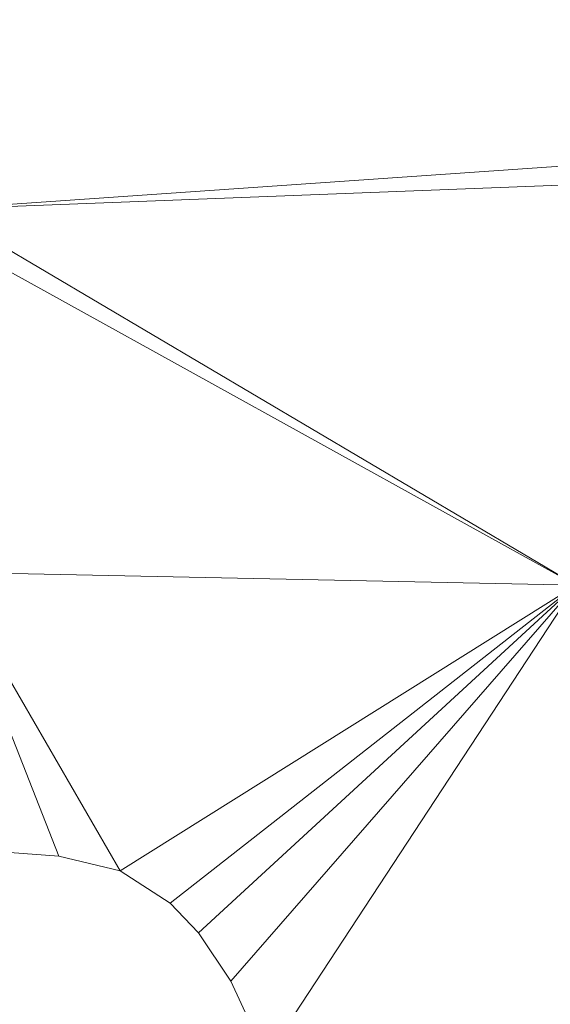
# Model space of a CAD drawing. Extents: x 2399984 to 2508823, y 556481 to 592637.
# Tile 134 of 158: x 2435742 to 2435757, y 570373 to 570401. Entities that reach past the tile are written whole.
import ezdxf

# ---------------------------------------------------------------- set-up
doc = ezdxf.new("R2010")
doc.units = 0
doc.header["$MEASUREMENT"] = 0
doc.layers.add('DT_X_Triangles', color=91, linetype='Continuous', lineweight=0)

msp = doc.modelspace()

# ---------------------------------------------------------------- meshes
at = {"layer": 'DT_X_Triangles'}
mesh = msp.add_polyface(dxfattribs=at)
corners = [(2435730.28, 570377.853), (2435739.788, 570385.199), (2435736.668, 570377.372), (2435743.055, 570376.892), (2435738.89, 570407.842), (2435739.15, 570420.591), (2435785.181, 570420.943), (2435786.725, 570409.734), (2435785.613, 570399.019), (2435739.576, 570395.82), (2435785.096, 570422.303), (2435739.509, 570395.158), (2435758.184, 570384.824), (2435785.684, 570397.606), (2435744.848, 570376.46), (2435746.317, 570375.518), (2435747.143, 570374.648), (2435748.085, 570373.236), (2435749.119, 570371), (2435762.448, 570367.829), (2435752.437, 570360.706), (2435782.606, 570385.557), (2435780.924, 570377.096), (2435779.243, 570368.635), (2435778.833, 570364.559), (2435783.833, 570369.092), (2435779.177, 570358.363), (2435784.059, 570370.162), (2435786.567, 570397.609), (2435787.488, 570397.656), (2435797.696, 570370.764), (2435784.034, 570353), (2435786.124, 570422.322), (2435787.118, 570421.03), (2435787.353, 570398.832), (2435787.202, 570422.423)]
mesh.append_faces([[corners[k] for k in face] for face in [(0, 1, 2), (2, 1, 3), (4, 5, 6), (4, 6, 7), (4, 7, 8), (4, 8, 9), (5, 10, 6), (11, 9, 12), (11, 12, 1), (9, 8, 13), (9, 13, 12), (1, 12, 14), (1, 14, 3), (14, 12, 15), (15, 12, 16), (16, 12, 17), (17, 12, 18), (18, 12, 19), (18, 19, 20), (12, 13, 21), (12, 21, 22), (12, 22, 19), (19, 22, 23), (19, 23, 24), (24, 23, 25), (24, 25, 26), (23, 22, 27), (23, 27, 25), (22, 21, 27), (21, 13, 28), (21, 28, 29), (21, 30, 27), (25, 27, 30), (25, 30, 31), (10, 32, 6), (6, 32, 33), (6, 33, 7), (8, 28, 13), (8, 7, 34), (8, 34, 28), (32, 35, 33), (28, 34, 29)]])

doc.saveas('drawing.dxf')
